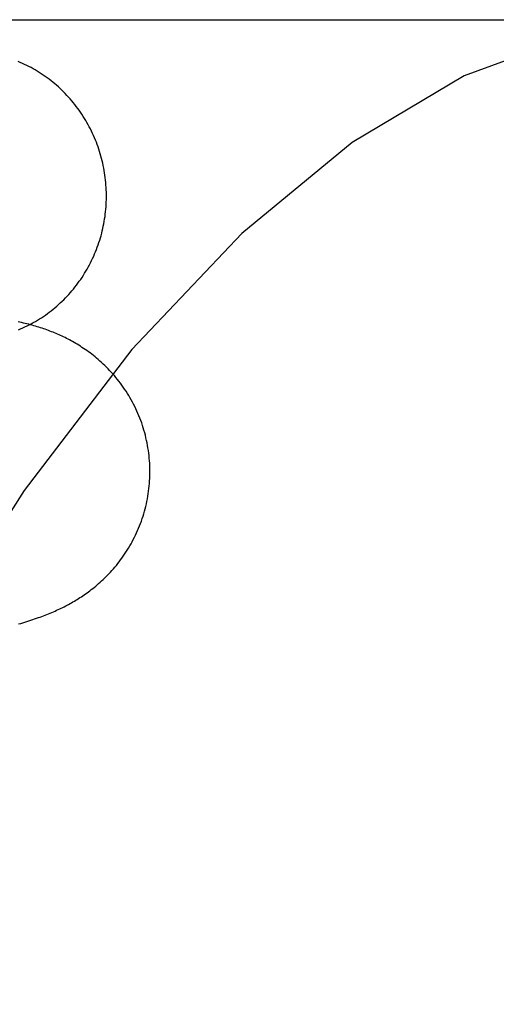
# Model space of a CAD drawing. Header units: inches. Extents: x 0 to 184, y 0 to 119.
# Tile 98 of 116: x 102.9849 to 103.0492, y 44.6312 to 44.7641. Entities that reach past the tile are written whole.
import ezdxf

# ---------------------------------------------------------------- set-up
doc = ezdxf.new("R2010")
doc.units = ezdxf.units.IN
doc.header["$LTSCALE"] = 10.121375
doc.header["$MEASUREMENT"] = 0
doc.linetypes.add('HIDDEN', pattern=[0.2, 0.1, -0.1])
doc.layers.add('DEFAULT_2', color=8, linetype='HIDDEN')

msp = doc.modelspace()

# ---------------------------------------------------------------- linework, layer by layer
at = {"layer": 'DEFAULT_2', "color": 8, "linetype": 'HIDDEN'}
msp.add_line((102.78655, 44.76409), (103.1221, 44.76409), dxfattribs=at)
for points in [[(103.07604, 44.76409), (103.06037, 44.76216), (103.04487, 44.75651), (103.02977, 44.74752), (103.01487, 44.73525), (103.00002, 44.71957), (102.98545, 44.70056), (102.97118, 44.67807), (102.95746, 44.65228), (102.94447, 44.6233), (102.93238, 44.59135), (102.92136, 44.55668), (102.91154, 44.51957), (102.90304, 44.48033), (102.89595, 44.43929), (102.89036, 44.39678), (102.88632, 44.35317), (102.88388, 44.30882), (102.88306, 44.26409)], [(102.99653, 44.74146), (102.99651, 44.74179), (102.99649, 44.74212), (102.99645, 44.74244), (102.99642, 44.74277), (102.99637, 44.7431), (102.99632, 44.74342), (102.99627, 44.74375), (102.99621, 44.74407), (102.99615, 44.74439), (102.99608, 44.74472), (102.996, 44.74504), (102.99592, 44.74535), (102.99583, 44.74567), (102.99574, 44.74599), (102.99565, 44.7463), (102.99555, 44.74662), (102.99544, 44.74693), (102.99533, 44.74724), (102.99521, 44.74754), (102.99509, 44.74785), (102.99496, 44.74815), (102.99483, 44.74845), (102.9947, 44.74875), (102.99456, 44.74905), (102.99441, 44.74934), (102.99426, 44.74963), (102.9941, 44.74992), (102.99394, 44.7502), (102.99378, 44.75049), (102.99361, 44.75077), (102.99344, 44.75104), (102.99326, 44.75132), (102.99307, 44.75159), (102.99289, 44.75186), (102.9927, 44.75212), (102.9925, 44.75238), (102.9923, 44.75264), (102.9921, 44.75289), (102.99189, 44.75314), (102.99167, 44.75339), (102.99146, 44.75363), (102.99124, 44.75387), (102.99101, 44.75411), (102.99079, 44.75434), (102.99055, 44.75457), (102.99032, 44.75479), (102.99008, 44.75501), (102.98984, 44.75523), (102.98959, 44.75544), (102.98934, 44.75564), (102.98909, 44.75585), (102.98883, 44.75604), (102.98857, 44.75624), (102.98831, 44.75643), (102.98804, 44.75661), (102.98777, 44.75679), (102.9875, 44.75696), (102.98723, 44.75713), (102.98695, 44.7573), (102.98667, 44.75746), (102.98639, 44.75762), (102.98611, 44.75777), (102.98582, 44.75791), (102.98553, 44.75805), (102.98524, 44.75819), (102.98494, 44.75832), (102.98465, 44.75844)], [(102.98468, 44.72223), (102.98498, 44.72236), (102.98527, 44.72248), (102.98556, 44.72262), (102.98585, 44.72276), (102.98614, 44.7229), (102.98642, 44.72305), (102.9867, 44.72321), (102.98698, 44.72336), (102.98726, 44.72353), (102.98753, 44.7237), (102.98781, 44.72387), (102.98807, 44.72405), (102.98834, 44.72423), (102.9886, 44.72442), (102.98886, 44.72461), (102.98912, 44.72481), (102.98937, 44.72501), (102.98962, 44.72521), (102.98986, 44.72542), (102.99011, 44.72564), (102.99034, 44.72586), (102.99058, 44.72608), (102.99081, 44.7263), (102.99104, 44.72653), (102.99126, 44.72677), (102.99148, 44.72701), (102.9917, 44.72725), (102.99191, 44.72749), (102.99212, 44.72774), (102.99232, 44.728), (102.99252, 44.72825), (102.99272, 44.72851), (102.99291, 44.72878), (102.9931, 44.72904), (102.99328, 44.72931), (102.99346, 44.72959), (102.99363, 44.72986), (102.9938, 44.73014), (102.99396, 44.73042), (102.99412, 44.73071), (102.99428, 44.73099), (102.99443, 44.73128), (102.99457, 44.73158), (102.99471, 44.73187), (102.99485, 44.73217), (102.99498, 44.73247), (102.9951, 44.73277), (102.99523, 44.73308), (102.99534, 44.73338), (102.99545, 44.73369), (102.99556, 44.734), (102.99566, 44.73432), (102.99575, 44.73463), (102.99584, 44.73494), (102.99593, 44.73526), (102.99601, 44.73558), (102.99608, 44.7359), (102.99615, 44.73622), (102.99622, 44.73654), (102.99628, 44.73687), (102.99633, 44.73719), (102.99638, 44.73752), (102.99642, 44.73784), (102.99646, 44.73817), (102.99649, 44.7385), (102.99652, 44.73883), (102.99654, 44.73915), (102.99655, 44.73948), (102.99656, 44.73981), (102.99657, 44.74014), (102.99657, 44.74047), (102.99656, 44.7408), (102.99655, 44.74113), (102.99653, 44.74146)], [(103.00241, 44.70425), (103.00239, 44.70457), (103.00236, 44.70492), (103.00233, 44.70526), (103.00228, 44.70561), (103.00224, 44.70595), (103.00218, 44.7063), (103.00212, 44.70664), (103.00206, 44.70698), (103.00199, 44.70732), (103.00191, 44.70766), (103.00183, 44.708), (103.00174, 44.70833), (103.00164, 44.70867), (103.00154, 44.709), (103.00144, 44.70933), (103.00133, 44.70966), (103.00121, 44.70998), (103.00109, 44.7103), (103.00096, 44.71062), (103.00083, 44.71094), (103.00069, 44.71126), (103.00054, 44.71157), (103.00039, 44.71188), (103.00024, 44.71218), (103.00008, 44.71248), (102.99992, 44.71278), (102.99975, 44.71308), (102.99958, 44.71337), (102.9994, 44.71366), (102.99922, 44.71394), (102.99903, 44.71422), (102.99884, 44.71449), (102.99865, 44.71476), (102.99846, 44.71503), (102.99826, 44.71529), (102.99805, 44.71555), (102.99785, 44.7158), (102.99764, 44.71605), (102.99743, 44.71629), (102.99722, 44.71652), (102.997, 44.71675), (102.99679, 44.71698), (102.99657, 44.7172), (102.99635, 44.71741), (102.99613, 44.71762), (102.99591, 44.71783), (102.99569, 44.71802), (102.99547, 44.71822), (102.99525, 44.71841), (102.99503, 44.71859), (102.99481, 44.71877), (102.99459, 44.71894), (102.99437, 44.71911), (102.99415, 44.71927), (102.99393, 44.71943), (102.99371, 44.71958), (102.99349, 44.71973), (102.99327, 44.71987), (102.99305, 44.72001), (102.99284, 44.72015), (102.99263, 44.72028), (102.99242, 44.7204), (102.99221, 44.72053), (102.992, 44.72064), (102.99179, 44.72076), (102.99159, 44.72087), (102.99139, 44.72097), (102.99118, 44.72108), (102.99098, 44.72118), (102.99078, 44.72128), (102.99058, 44.72137), (102.99038, 44.72147), (102.99018, 44.72156), (102.98997, 44.72165), (102.98977, 44.72173), (102.98957, 44.72182), (102.98936, 44.7219), (102.98915, 44.72198), (102.98895, 44.72206), (102.98874, 44.72214), (102.98853, 44.72222), (102.98832, 44.7223), (102.9881, 44.72237), (102.98789, 44.72244), (102.98767, 44.72251), (102.98745, 44.72258), (102.98723, 44.72265), (102.98701, 44.72272), (102.98678, 44.72278), (102.98655, 44.72285), (102.98631, 44.72291), (102.98608, 44.72298), (102.98584, 44.72304), (102.9856, 44.7231), (102.98536, 44.72315), (102.98512, 44.72321), (102.98488, 44.72327), (102.98464, 44.72332)], [(102.98471, 44.68254), (102.985, 44.68262), (102.98528, 44.6827), (102.98556, 44.68279), (102.98583, 44.68287), (102.9861, 44.68296), (102.98637, 44.68304), (102.98663, 44.68313), (102.98688, 44.68321), (102.98713, 44.6833), (102.98738, 44.68339), (102.98762, 44.68347), (102.98786, 44.68356), (102.98809, 44.68365), (102.98832, 44.68374), (102.98854, 44.68382), (102.98877, 44.68391), (102.98899, 44.684), (102.9892, 44.68409), (102.98942, 44.68419), (102.98963, 44.68428), (102.98985, 44.68438), (102.99006, 44.68447), (102.99027, 44.68457), (102.99047, 44.68467), (102.99068, 44.68477), (102.99088, 44.68487), (102.99108, 44.68498), (102.99127, 44.68508), (102.99147, 44.68518), (102.99166, 44.68529), (102.99186, 44.6854), (102.99205, 44.68551), (102.99224, 44.68562), (102.99243, 44.68574), (102.99262, 44.68585), (102.99281, 44.68597), (102.993, 44.68609), (102.99319, 44.68621), (102.99338, 44.68634), (102.99357, 44.68647), (102.99376, 44.6866), (102.99395, 44.68674), (102.99414, 44.68688), (102.99433, 44.68702), (102.99453, 44.68717), (102.99472, 44.68732), (102.99492, 44.68748), (102.99512, 44.68764), (102.99532, 44.68781), (102.99552, 44.68799), (102.99572, 44.68817), (102.99592, 44.68835), (102.99612, 44.68854), (102.99632, 44.68873), (102.99652, 44.68893), (102.99672, 44.68913), (102.99692, 44.68934), (102.99712, 44.68955), (102.99732, 44.68977), (102.99752, 44.68999), (102.99771, 44.69022), (102.99791, 44.69045), (102.9981, 44.69069), (102.99829, 44.69093), (102.99848, 44.69118), (102.99866, 44.69144), (102.99885, 44.6917), (102.99903, 44.69196), (102.99921, 44.69223), (102.99938, 44.6925), (102.99956, 44.69278), (102.99972, 44.69307), (102.99989, 44.69335), (103.00005, 44.69364), (103.0002, 44.69394), (103.00036, 44.69424), (103.0005, 44.69454), (103.00065, 44.69485), (103.00078, 44.69515), (103.00092, 44.69547), (103.00105, 44.69578), (103.00117, 44.6961), (103.00129, 44.69643), (103.0014, 44.69675), (103.00151, 44.69708), (103.00161, 44.69741), (103.00171, 44.69774), (103.0018, 44.69807), (103.00188, 44.69841), (103.00196, 44.69874), (103.00203, 44.69908), (103.0021, 44.69942), (103.00216, 44.69977), (103.00222, 44.70011), (103.00227, 44.70045), (103.00231, 44.7008), (103.00235, 44.70114), (103.00238, 44.70149), (103.0024, 44.70184), (103.00242, 44.70219), (103.00244, 44.70254), (103.00244, 44.70288), (103.00244, 44.70323), (103.00244, 44.70358), (103.00243, 44.70393), (103.00241, 44.70425)]]:
    msp.add_lwpolyline(points, dxfattribs=at)

doc.saveas('drawing.dxf')
